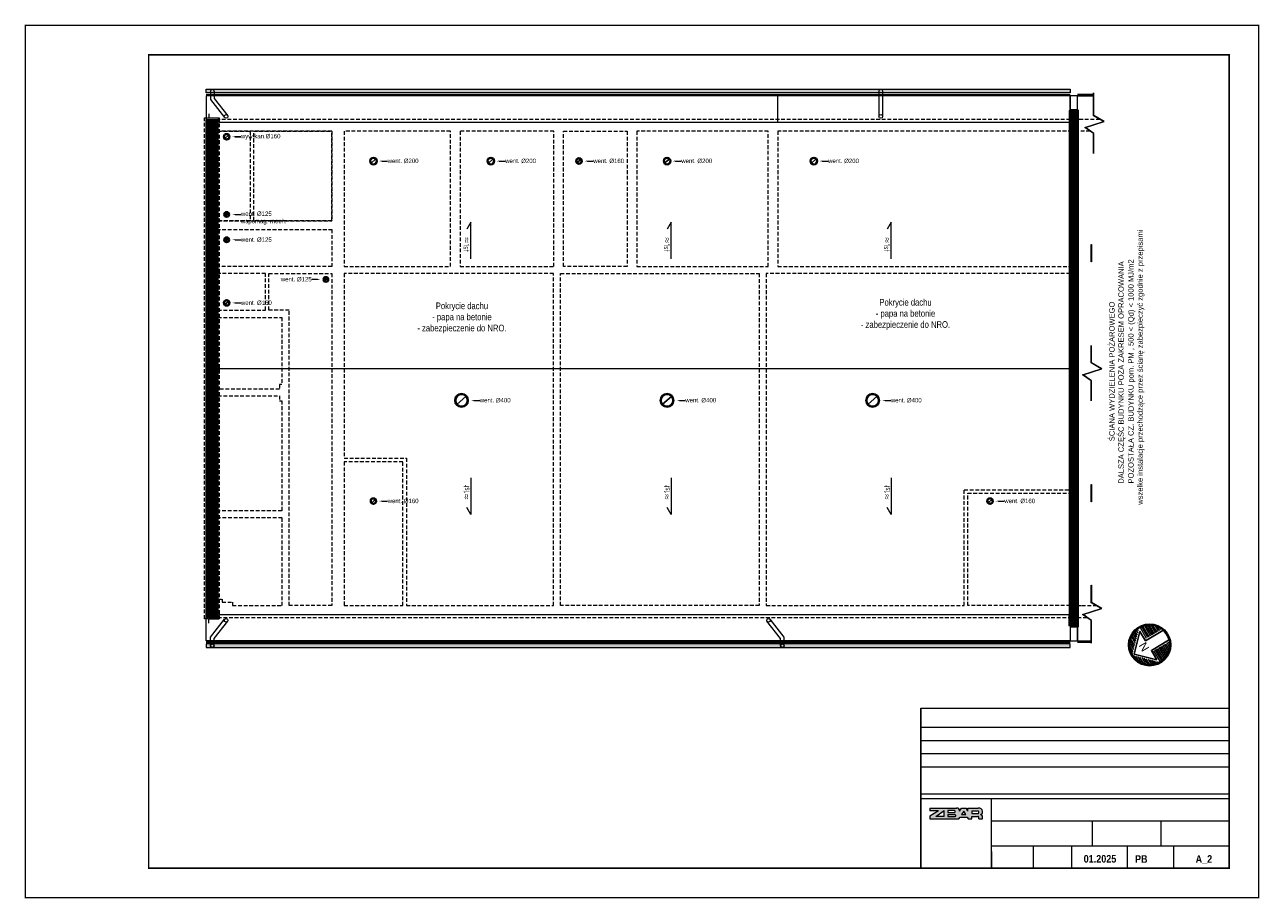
# Model space of a CAD drawing. Header units: centimetres. Extents: x -2715 to 104803, y -2927 to 32152.
# Tile 70 of 72: x 95598 to 99803, y -1446 to 1529. Entities that reach past the tile are written whole.
import ezdxf
from ezdxf import colors
from ezdxf.entities.mleader import LeaderData, LeaderLine
from ezdxf.lldxf.tags import DXFTag
from ezdxf.math import Vec2, Vec3

# ---------------------------------------------------------------- set-up
doc = ezdxf.new("R2010")
doc.units = ezdxf.units.CM
doc.header["$MEASUREMENT"] = 0
doc.linetypes.add('DASHDOT2', pattern=[0.5, 0.25, -0.125, 0, -0.125])
doc.linetypes.add('HIDDENX2', pattern=[19.05, 12.7, -6.35])
for name, color, linetype, lineweight in [('0_ dimensions', 252, 'Continuous', 9), ('0_TXT', 252, 'Continuous', 15), ('1_ hatch', 252, 'Continuous', 9), ('1_ hatch proj.', 252, 'Continuous', 9), ('1_ projection', 252, 'HIDDENX2', 5), ('1_ przerywana  S_CONSTRUCTION', 252, 'DASHDOT2', 25), ('1_ view 1', 252, 'Continuous', 15), ('1_ view 2', 252, 'Continuous', 13), ('1_ view 3', 252, 'Continuous', 9), ('1_ wall STRUCT proj.', 252, 'Continuous', 50), ('1_ wall STRUCT-DIV rozbiorka', 252, 'Continuous', 9), ('3_ PPOŻ  opisy', 252, 'Continuous', 18), ('AZ___txt', 252, 'Continuous', 25), ('Tab-tabele', 7, 'Continuous', 5)]:
    doc.layers.add(name, color=color, linetype=linetype, lineweight=lineweight)
doc.styles.add('GENERATED_STYLE_13', font='arialbd.ttf')
doc.styles.get("Standard").update_dxf_attribs({"font": 'ARIALN.TTF'})
doc.styles.add('TXT3', font='geniso.shx', dxfattribs={"width": 0.75})
doc.styles.add('TXT_D', font='arial.ttf')
doc.styles.add('Z_40', font='arial.ttf', dxfattribs={"height": 4})
tags = doc.linetypes.add('Dash', pattern=[15, 10, -5]).pattern_tags.tags
tags[6:7] = [DXFTag(74, 4), DXFTag(75, 0), DXFTag(340, '0'), DXFTag(46, 0.0), DXFTag(50, 0.0), DXFTag(44, 0.0), DXFTag(45, 0.0)]
tags[4:5] = [DXFTag(74, 4), DXFTag(75, 0), DXFTag(340, '0'), DXFTag(46, 0.0), DXFTag(50, 0.0), DXFTag(44, 0.0), DXFTag(45, 0.0)]
doc.linetypes.add('FENCELINE12B', pattern='A,6,-1.333,[149,AAA.SHX,S=0.25,R=0,X=0,Y=0],-1.333,[149,AAA.SHX,S=0.25,R=0,X=0,Y=0],-1.333', length=9.999)
doc.linetypes.add('Rozbiö˘ka', pattern='A,7,[121,msgB.shx,S=1,R=0,X=0.5,Y=-1.826635],7', length=14)

# ---------------------------------------------------------------- blocks, each defined once
blk = doc.blocks.new('strzałka1')
at = {"layer": 'AZ___txt', "lineweight": 9}
h = blk.add_hatch(dxfattribs=at)
h.set_pattern_fill('LINE', color=256, scale=0.4095, style=0)
h.set_pattern_definition([(360, (-1477.2123, -296.4574), (3e-14, 1.3001625), [])])
h.paths.add_polyline_path([(0, 17.1, 0.414214), (-17.1, 0)])
h.paths.add_polyline_path([(0, 17.1), (17.1, 0, 0.414214)])
h.paths.add_polyline_path([(17.1, 0), (6.1, 0), (6.1, -15.9, 0.309961)])
h.paths.add_polyline_path([(-6.1, 0), (-17.1, 0, 0.309961), (-6.1, -15.9)])
at = {"layer": 'AZ___txt'}
for points in [[(-14.1, 1.2), (0, 15.3), (14.1, 1.2), (4.9, 1.2), (4.9, -15.9)], [(-14.1, 1.2), (-4.9, 1.2), (-4.9, -15.9)]]:
    blk.add_lwpolyline(points, dxfattribs=at)
at = {"layer": 'AZ___txt', "lineweight": 13}
blk.add_circle((0, 0), 18, dxfattribs=at)
at = {"layer": 'AZ___txt'}
blk.add_circle((0, 0), 17.1, dxfattribs=at)
at = {"layer": 'AZ___txt', "insert": (-2.5, 8.5), "char_height": 7, "width": 9.456, "attachment_point": 1, "style": 'Z_40'}
blk.add_mtext('N', dxfattribs=at)
blk = doc.blocks.new('SWAFDSF')
at = {"layer": '1_ view 3', "linetype": 'Continuous'}
h = blk.add_hatch(dxfattribs=at)
h.set_pattern_fill('ANSI31', color=256)
h.set_pattern_definition([(45, (-96215.54631, 579.06923), (-0.08838834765, 0.08838834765), [])])
h.paths.add_polyline_path([(0, 0), (0, -12.5), (2942.6, -12.5), (2942.6, 0)])
at = {"layer": '1_ view 2'}
blk.add_lwpolyline([(0, 0), (0, -12.5), (2942.6, -12.5), (2942.6, 0), (0, 0)], dxfattribs=at)
blk = doc.blocks.new('TGRFHG')
at = {"layer": '0_TXT', "linetype": 'Dash', "ltscale": 10}
for p, q in [((2291.8, 6.2), (2291.8, -22.9)), ((2304.3, 6.2), (2304.3, -18.4)), ((2291.8, -22.9), (2291.8, -80)), ((2304.3, -18.4), (2304.2, -80.9))]:
    blk.add_line(p, q, dxfattribs=at)
at = {"layer": '0_TXT'}
blk.add_circle((2298, 6.2), 6.25, dxfattribs=at)
at = {"layer": '0_TXT', "linetype": 'Dash', "ltscale": 10}
blk.add_circle((2298, -80), 6.25, dxfattribs=at)
blk = doc.blocks.new('hgfhgjgjj')
at = {"layer": '1_ przerywana  S_CONSTRUCTION', "color": 150, "linetype": 'Dash', "ltscale": 20}
blk.add_lwpolyline([(-15, -13.2), (15, 13.2)], dxfattribs=at)
for radius in [23, 20]:
    blk.add_circle((0, 0), radius, dxfattribs=at)
at = {"layer": '0_TXT', "color": 150}
ml = blk.add_multileader_mtext('Standard', dxfattribs=at)
ml.set_content('{\\fArial Narrow|b0|i0|c238|p34;\\H83.333333x;went. %%C400} ')
ml.set_leader_properties()
ml.build(insert=Vec2(0, 0))
ml.multileader.update_dxf_attribs({"dogleg_length": 0.36, "arrow_head_size": 10})
ctx = ml.context
ctx.base_point, ctx.char_height, ctx.arrow_head_size, ctx.landing_gap_size, ctx.plane_origin = Vec3(61.9, 0), 0.18, 10, 0.09, Vec3(32.3, 0)
notes = []
notes.append((ctx, [(0, (1, 1, 0), (61.5, 0), (1, 0), 0.36, [(0, [(32.3, 0)], 0, [])])]))
ctx.mtext.insert, ctx.mtext.flow_direction = Vec3(62, 8.1), 5
for ctx, leaders in notes:
    for number, flags, end, landing, length, lines in leaders:
        leader = LeaderData()
        leader.index, (leader.has_last_leader_line, leader.has_dogleg_vector, leader.attachment_direction) = number, flags
        leader.last_leader_point, leader.dogleg_vector, leader.dogleg_length = Vec3(end), Vec3(landing), length
        for number, points, colour, breaks in lines:
            line = LeaderLine()
            line.index, line.vertices, line.color, line.breaks = number, Vec3.list(points), colors.encode_raw_color(colour), breaks
            leader.lines.append(line)
        ctx.leaders.append(leader)
blk = doc.blocks.new('frgfdhgfhgf')
at = {"layer": '1_ przerywana  S_CONSTRUCTION', "color": 150, "linetype": 'Dash', "ltscale": 20}
blk.add_lwpolyline([(-6, -5.3), (6, 5.3)], dxfattribs=at)
at = {"layer": '1_ przerywana  S_CONSTRUCTION', "color": 150, "linetype": 'Dash', "ltscale": 10}
for radius in [10.5, 8]:
    blk.add_circle((0, 0), radius, dxfattribs=at)
at = {"layer": '0_TXT', "color": 150}
ml = blk.add_multileader_mtext('Standard', dxfattribs=at)
ml.set_content('{\\fArial Narrow|b0|i0|c238|p34;\\H83.333333x;went. %%C160}', color=150)
ml.set_leader_properties()
ml.build(insert=Vec2(0, 0))
ml.multileader.update_dxf_attribs({"dogleg_length": 0.36, "arrow_head_size": 10})
ctx = ml.context
ctx.base_point, ctx.char_height, ctx.arrow_head_size, ctx.landing_gap_size, ctx.plane_origin = Vec3(48.3, 0), 0.18, 10, 0.09, Vec3(18.7, 0)
notes = []
notes.append((ctx, [(0, (1, 1, 0), (47.9, 0), (1, 0), 0.36, [(0, [(18.7, 0)], 0, [])])]))
ctx.mtext.insert, ctx.mtext.flow_direction = Vec3(48.4, 8.1), 5
for ctx, leaders in notes:
    for number, flags, end, landing, length, lines in leaders:
        leader = LeaderData()
        leader.index, (leader.has_last_leader_line, leader.has_dogleg_vector, leader.attachment_direction) = number, flags
        leader.last_leader_point, leader.dogleg_vector, leader.dogleg_length = Vec3(end), Vec3(landing), length
        for number, points, colour, breaks in lines:
            line = LeaderLine()
            line.index, line.vertices, line.color, line.breaks = number, Vec3.list(points), colors.encode_raw_color(colour), breaks
            leader.lines.append(line)
        ctx.leaders.append(leader)
blk = doc.blocks.new('gfdhgfhgfhjgjh')
at = {"layer": '1_ przerywana  S_CONSTRUCTION', "color": 150, "linetype": 'Dash', "ltscale": 20}
blk.add_lwpolyline([(-6, -5.3), (6, 5.3)], dxfattribs=at)
at = {"layer": '1_ przerywana  S_CONSTRUCTION', "color": 150, "linetype": 'Dash', "ltscale": 10}
for radius in [12.5, 10]:
    blk.add_circle((0, 0), radius, dxfattribs=at)
at = {"layer": '0_TXT', "color": 150}
ml = blk.add_multileader_mtext('Standard', dxfattribs=at)
ml.set_content('{\\fArial Narrow|b0|i0|c238|p34;\\H83.333333x;went. %%C200}', color=150)
ml.set_leader_properties()
ml.build(insert=Vec2(0, 0))
ml.multileader.update_dxf_attribs({"dogleg_length": 0.36, "arrow_head_size": 10})
ctx = ml.context
ctx.base_point, ctx.char_height, ctx.arrow_head_size, ctx.landing_gap_size, ctx.plane_origin = Vec3(48.3, 0), 0.18, 10, 0.09, Vec3(18.7, 0)
notes = []
notes.append((ctx, [(0, (1, 1, 0), (47.9, 0), (1, 0), 0.36, [(0, [(18.7, 0)], 0, [])])]))
ctx.mtext.insert, ctx.mtext.flow_direction = Vec3(48.4, 8.1), 5
for ctx, leaders in notes:
    for number, flags, end, landing, length, lines in leaders:
        leader = LeaderData()
        leader.index, (leader.has_last_leader_line, leader.has_dogleg_vector, leader.attachment_direction) = number, flags
        leader.last_leader_point, leader.dogleg_vector, leader.dogleg_length = Vec3(end), Vec3(landing), length
        for number, points, colour, breaks in lines:
            line = LeaderLine()
            line.index, line.vertices, line.color, line.breaks = number, Vec3.list(points), colors.encode_raw_color(colour), breaks
            leader.lines.append(line)
        ctx.leaders.append(leader)
blk = doc.blocks.new('vfgdgfdghfh')
at = {"layer": '1_ przerywana  S_CONSTRUCTION', "color": 150, "linetype": 'Dash', "ltscale": 20}
blk.add_lwpolyline([(-4.7, -4.1), (4.7, 4.1)], dxfattribs=at)
at = {"layer": '1_ przerywana  S_CONSTRUCTION', "color": 150, "linetype": 'Dash', "ltscale": 10}
for radius in [9.25, 6.25]:
    blk.add_circle((0, 0), radius, dxfattribs=at)
at = {"layer": '0_TXT', "color": 150}
ml = blk.add_multileader_mtext('Standard', dxfattribs=at)
ml.set_content('{\\fArial Narrow|b0|i0|c238|p34;\\H83.333333x;went. %%C125}', color=150)
ml.set_leader_properties()
ml.build(insert=Vec2(0, 0))
ml.multileader.update_dxf_attribs({"dogleg_length": 0.36, "arrow_head_size": 10})
ctx = ml.context
ctx.base_point, ctx.char_height, ctx.arrow_head_size, ctx.landing_gap_size, ctx.plane_origin = Vec3(48.3, 0), 0.18, 10, 0.09, Vec3(18.7, 0)
notes = []
notes.append((ctx, [(0, (1, 1, 0), (47.9, 0), (1, 0), 0.36, [(0, [(18.7, 0)], 0, [])])]))
ctx.mtext.insert, ctx.mtext.flow_direction = Vec3(48.4, 8.1), 5
for ctx, leaders in notes:
    for number, flags, end, landing, length, lines in leaders:
        leader = LeaderData()
        leader.index, (leader.has_last_leader_line, leader.has_dogleg_vector, leader.attachment_direction) = number, flags
        leader.last_leader_point, leader.dogleg_vector, leader.dogleg_length = Vec3(end), Vec3(landing), length
        for number, points, colour, breaks in lines:
            line = LeaderLine()
            line.index, line.vertices, line.color, line.breaks = number, Vec3.list(points), colors.encode_raw_color(colour), breaks
            leader.lines.append(line)
        ctx.leaders.append(leader)
blk = doc.blocks.new('bvnbvn')
at = {"layer": '1_ przerywana  S_CONSTRUCTION', "color": 150, "linetype": 'Dash', "ltscale": 20}
blk.add_lwpolyline([(-24.7, -24.1), (-15.3, -15.9)], dxfattribs=at)
at = {"layer": '1_ przerywana  S_CONSTRUCTION', "color": 150, "linetype": 'Dash', "ltscale": 10}
for radius in [9.25, 6.25]:
    blk.add_circle((-20, -20), radius, dxfattribs=at)
at = {"layer": '0_TXT', "color": 150}
ml = blk.add_multileader_mtext('Standard', dxfattribs=at)
ml.set_content('{\\fArial Narrow|b0|i0|c238|p34;\\H83.333333x;went. %%C125}', color=150)
ml.set_leader_properties()
ml.build(insert=Vec2(0, 0))
ml.multileader.update_dxf_attribs({"dogleg_length": 0.36, "arrow_head_size": 10})
ctx = ml.context
ctx.base_point, ctx.char_height, ctx.arrow_head_size, ctx.landing_gap_size, ctx.plane_origin = Vec3(-155.6, -20), 0.18, 10, 0.09, Vec3(-38.7, -20)
ctx.text_align_type = 2
notes = []
notes.append((ctx, [(0, (1, 1, 0), (-67.9, -20), (-1, 0), 0.36, [(0, [(-38.7, -20)], 0, [])])]))
ctx.mtext.insert, ctx.mtext.alignment, ctx.mtext.flow_direction = Vec3(-68.4, -11.9), 3, 5
for ctx, leaders in notes:
    for number, flags, end, landing, length, lines in leaders:
        leader = LeaderData()
        leader.index, (leader.has_last_leader_line, leader.has_dogleg_vector, leader.attachment_direction) = number, flags
        leader.last_leader_point, leader.dogleg_vector, leader.dogleg_length = Vec3(end), Vec3(landing), length
        for number, points, colour, breaks in lines:
            line = LeaderLine()
            line.index, line.vertices, line.color, line.breaks = number, Vec3.list(points), colors.encode_raw_color(colour), breaks
            leader.lines.append(line)
        ctx.leaders.append(leader)
blk = doc.blocks.new('hbgfhgfjg')
at = {"layer": '1_ przerywana  S_CONSTRUCTION', "color": 150, "linetype": 'Dash', "ltscale": 20}
blk.add_lwpolyline([(-4.7, -4.1), (4.7, 4.1)], dxfattribs=at)
at = {"layer": '1_ przerywana  S_CONSTRUCTION', "color": 150, "linetype": 'Dash', "ltscale": 10}
for radius in [9.25, 6.25]:
    blk.add_circle((0, 0), radius, dxfattribs=at)
at = {"layer": '0_TXT', "color": 150}
ml = blk.add_multileader_mtext('Standard', dxfattribs=at)
ml.set_content('{\\fArial Narrow|b0|i0|c238|p34;\\H83.333333x;went. %%C125\\Pwspomag. mech.}', color=150)
ml.set_leader_properties()
ml.build(insert=Vec2(0, 0))
ml.multileader.update_dxf_attribs({"dogleg_length": 0.36, "arrow_head_size": 10})
ctx = ml.context
ctx.base_point, ctx.char_height, ctx.arrow_head_size, ctx.landing_gap_size, ctx.plane_origin = Vec3(48.3, 0), 0.18, 10, 0.09, Vec3(18.7, 0)
notes = []
notes.append((ctx, [(0, (1, 1, 0), (47.9, 0), (1, 0), 0.36, [(0, [(18.7, 0)], 0, [])])]))
ctx.mtext.insert, ctx.mtext.flow_direction = Vec3(48.4, 10), 5
for ctx, leaders in notes:
    for number, flags, end, landing, length, lines in leaders:
        leader = LeaderData()
        leader.index, (leader.has_last_leader_line, leader.has_dogleg_vector, leader.attachment_direction) = number, flags
        leader.last_leader_point, leader.dogleg_vector, leader.dogleg_length = Vec3(end), Vec3(landing), length
        for number, points, colour, breaks in lines:
            line = LeaderLine()
            line.index, line.vertices, line.color, line.breaks = number, Vec3.list(points), colors.encode_raw_color(colour), breaks
            leader.lines.append(line)
        ctx.leaders.append(leader)

msp = doc.modelspace()

# ---------------------------------------------------------------- hatches: boundary and pattern name
at = {"layer": '1_ hatch'}
h = msp.add_hatch(dxfattribs=at)
h.set_pattern_fill('ANSI31', color=256, scale=10, angle=270)
h.set_pattern_definition([(45, (6764.1167, 3115.0315), (-0.883883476, 0.883883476), [])])
h.paths.add_polyline_path([(96255.55, -489.07), (96215.55, -489.07), (96215.55, 1206.93), (96255.55, 1206.93)])
at = {"layer": '1_ hatch proj.'}
h = msp.add_hatch(dxfattribs=at)
h.set_pattern_fill('ANSI31', color=256, scale=30)
h.set_pattern_definition([(45, (-85754.1704, 1373.1472), (-2.65165043, 2.65165043), [])])
h.paths.add_polyline_path([(99158.55, -519.07), (99158.55, 1236.93), (99183.55, 1236.93), (99183.55, -519.07)])
at = {"layer": 'Tab-tabele', "true_color": 0xcd0000}
h = msp.add_hatch(color=12, dxfattribs=at)
h.paths.add_polyline_path([(98680.87, -1147.5), (98709.51, -1147.5), (98680.87, -1166.43), (98680.87, -1175.43), (98779.27, -1175.43), (98783.66, -1169.43), (98807.45, -1169.43), (98811.1, -1175.43), (98823.39, -1175.43), (98823.39, -1166.66), (98843.49, -1166.66, -0.3657988), (98847.5, -1169.75), (98847.5, -1175.43), (98860.02, -1175.43), (98860.02, -1166.49, 0.2920703), (98853.23, -1160.74, 0.3371791), (98860.12, -1153.97), (98860.12, -1149.35, 0.3938747), (98845.57, -1138.51), (98810.45, -1138.49), (98810.45, -1148.58), (98803.93, -1138.49), (98788.37, -1138.49), (98781.85, -1148.58, 0.4076721), (98772.73, -1138.49), (98680.87, -1138.49)])
h.paths.add_polyline_path([(98700.96, -1166.79), (98729.31, -1147.01), (98729.31, -1166.79)], flags=0)
h.paths.add_polyline_path([(98742.22, -1167.63), (98742.22, -1160.76), (98766.6, -1160.76, -0.6528741), (98767.08, -1167.63)], flags=0)
h.paths.add_polyline_path([(98742.34, -1146.17), (98763.82, -1146.17, -0.6872291), (98765.75, -1153.04), (98742.34, -1153.04)], flags=0)
h.paths.add_polyline_path([(98787.93, -1160.75), (98795.77, -1148.61), (98803.61, -1160.75)], flags=0)
h.paths.add_polyline_path([(98846.25, -1156.36), (98823.21, -1156.36), (98823.21, -1147.66), (98844.63, -1147.66, -0.52813)], flags=0)

# ---------------------------------------------------------------- linework, layer by layer
at = {"lineweight": 50, "const_width": 5}
msp.add_lwpolyline([(95600.17, -1443.15), (95600.17, 1526.85), (99800.17, 1526.85), (99800.17, -1443.15), (95600.17, -1443.15)], dxfattribs=at)
at = {"lineweight": 50}
msp.add_lwpolyline([(96020.17, -1343.15, 5, 5, 0), (96020.17, 1426.85, 5, 5, 0), (99700.17, 1426.85, 5, 5, 0), (99700.17, -1343.15, 5, 5, 0)], format="xyseb", close=True, dxfattribs=at)
at = {"layer": '0_ dimensions'}
for points in [[(97117.02, 732.1), (97117.02, 856.53), (97103.22, 832.91)], [(97799.72, 732.1), (97799.72, 856.53), (97785.92, 832.91)], [(98549.29, 732.1), (98549.29, 856.53), (98535.48, 832.91)], [(97117.02, -14.23), (97117.02, -138.67), (97103.22, -115.05)], [(97799.72, -14.23), (97799.72, -138.67), (97785.92, -115.05)], [(98549.29, -14.23), (98549.29, -138.67), (98535.48, -115.05)]]:
    msp.add_lwpolyline(points, dxfattribs=at)
at = {"layer": '0_TXT', "linetype": 'Dash', "ltscale": 10}
for points in [[(96230.55, 1303.18), (96230.55, 1274.06), (96278.67, 1213.1)], [(96243.05, 1303.18), (96243.05, 1278.53), (96289.32, 1219.42)], [(96230.55, -585.32), (96230.55, -556.2), (96278.67, -495.24)], [(96243.05, -585.32), (96243.05, -560.66), (96289.32, -501.56)], [(98171.84, -585.32), (98171.84, -560.66), (98125.56, -501.56)], [(98184.34, -585.32), (98184.34, -556.2), (98136.22, -495.24)]]:
    msp.add_lwpolyline(points, dxfattribs=at)
at = {"layer": '0_TXT'}
msp.add_lwpolyline([(96230.55, -579.07), (96243.05, -579.07)], dxfattribs=at)
for centre in [(96236.8, 1303.18), (96236.8, -585.32), (98178.09, -585.32)]:
    msp.add_circle(centre, 6.25, dxfattribs=at)
at = {"layer": '0_TXT', "linetype": 'Dash', "ltscale": 10}
for centre in [(96283.57, 1216.97), (96283.57, -499.11), (98131.31, -499.11)]:
    msp.add_circle(centre, 6.25, dxfattribs=at)
at = {"layer": '1_ projection'}
for points in [[(99259.37, 1206.93), (99183.55, 1206.93), (99183.55, 1236.93), (99158.55, 1236.93), (99158.55, 1206.93), (96255.55, 1206.93)], [(99226.12, 1166.93), (99183.55, 1166.93)], [(99183.55, -449.07), (99198.55, -449.07), (99247.27, -449.07)], [(96255.55, -489.07), (96255.55, -489.07), (99158.55, -489.07), (99158.55, -519.07), (99183.55, -519.07), (99183.55, -489.07), (99214.78, -489.07)]]:
    msp.add_lwpolyline(points, dxfattribs=at)
msp.add_lwpolyline([(96260.55, -494.07), (96210.55, -494.07), (96210.55, 1211.93), (96260.55, 1211.93)], close=True, dxfattribs=at)
at = {"layer": '1_ projection', "color": 251}
for points in [[(96255.55, 861.93), (96643.55, 861.93), (96643.55, 1166.93), (96255.55, 1166.93)], [(96365.55, 861.93), (96255.55, 861.93), (96255.55, 1166.93), (96365.55, 1166.93)], [(96685.55, 705.93), (97047.55, 705.93), (97047.55, 1166.93), (96685.55, 1166.93)], [(97080.55, 705.93), (97399.55, 705.93), (97399.55, 1166.93), (97080.55, 1166.93)], [(97649.55, 705.93), (97432.55, 705.93), (97432.55, 1166.93), (97649.55, 1166.93)], [(97682.55, 705.93), (98129.55, 705.93), (98129.55, 1166.93), (97682.55, 1166.93)], [(98162.55, 705.93), (99183.55, 705.93), (99183.55, 1166.93), (98162.55, 1166.93)]]:
    msp.add_lwpolyline(points, close=True, dxfattribs=at)
for points in [[(96643.55, 861.93), (96377.55, 861.93), (96377.55, 1166.93), (96643.55, 1166.93), (96643.55, 861.93)], [(96251.55, 705.93), (96251.55, 831.93), (96643.55, 831.93), (96643.55, 705.93), (96251.55, 705.93)], [(96251.55, 705.93), (96251.55, 831.93), (96643.55, 831.93), (96643.55, 705.93), (96251.55, 705.93)], [(96417.55, 556.93), (96417.55, 681.93), (96255.55, 681.93), (96255.55, 556.93), (96417.55, 556.93)], [(96643.55, -449.07), (96498.55, -449.07), (96498.55, 556.93), (96429.55, 556.93), (96429.55, 681.93), (96643.55, 681.93), (96643.55, -449.07)], [(96685.55, 681.93), (96685.55, 52.93), (96897.55, 52.93), (96897.55, -449.07), (97398.55, -449.07), (97398.55, 681.93), (96685.55, 681.93)], [(97422.55, -449.07), (97422.55, 681.93), (98099.55, 681.93), (98099.55, -449.07), (97422.55, -449.07)], [(98123.55, 681.93), (98123.55, -449.07), (98797.55, -449.07), (98797.55, -54.07), (99158.55, -54.07), (99158.55, 681.93), (98123.55, 681.93)], [(96473.55, 303.93), (96465.55, 303.93), (96465.55, 287.93), (96255.55, 287.93), (96255.55, 531.93), (96473.55, 531.93), (96473.55, 303.93)], [(96473.55, -126.07), (96255.55, -126.07), (96255.55, 265.93), (96465.55, 265.93), (96465.55, 248.93), (96473.55, 248.93), (96473.55, -126.07)], [(96685.55, -449.07), (96885.55, -449.07), (96885.55, 40.93), (96685.55, 40.93), (96685.55, -449.07)], [(98809.55, -449.07), (98809.55, -66.07), (99158.55, -66.07), (99158.55, -449.07), (98809.55, -449.07)], [(96255.55, -150.07), (96255.55, -427.07), (96270.55, -427.07), (96270.55, -437.07), (96305.55, -437.07), (96305.55, -449.07), (96474.55, -449.07), (96474.55, -150.07), (96255.55, -150.07)]]:
    msp.add_lwpolyline(points, dxfattribs=at)
at = {"layer": '1_ przerywana  S_CONSTRUCTION', "color": 99, "linetype": 'Dash', "ltscale": 20, "true_color": 0x1d5d29}
msp.add_lwpolyline([(96279.55, 1142.21), (96291.54, 1152.81)], dxfattribs=at)
at = {"layer": '1_ przerywana  S_CONSTRUCTION', "color": 99, "linetype": 'Dash', "ltscale": 10, "true_color": 0x1d5d29}
for radius in [10.5, 8]:
    msp.add_circle((96285.55, 1147.51), radius, dxfattribs=at)
at = {"layer": '1_ view 1'}
for points in [[(96215.55, 1291.93), (99158.55, 1291.93)], [(96215.55, 1289.43), (99158.55, 1289.43)], [(99158.55, 1206.93), (99158.55, 1286.93), (96215.55, 1286.93), (96215.55, 1206.93), (96255.55, 1206.93)], [(99238.19, 1291.93), (99183.55, 1291.93)], [(99238.19, 1289.43), (99183.55, 1289.43)], [(99183.55, 1206.93), (99183.55, 1286.93), (99238.19, 1286.93)], [(99238.19, 1090.18), (99238.19, 1158.34), (99208.85, 1179.22), (99272.05, 1199.53), (99238.19, 1219.28), (99238.19, 1296.88)], [(99239.19, 1090.18), (99239.19, 1158.86), (99211.06, 1178.88), (99274.49, 1199.27), (99239.19, 1219.86), (99239.19, 1296.88)], [(96255.55, -489.07), (96215.55, -489.07), (96215.55, 1206.93), (96255.55, 1206.93), (96255.55, -489.07)], [(99230.29, 248.26), (99230.29, 316.42), (99200.95, 337.3), (99264.14, 357.61), (99230.29, 377.36), (99230.29, 437.17)], [(99231.29, 248.26), (99231.29, 316.94), (99203.15, 336.96), (99266.58, 357.35), (99231.29, 377.94), (99231.29, 437.17)], [(96255.55, 358.93), (99158.55, 358.93)], [(99230.29, -576.31), (99230.29, -500.1), (99200.95, -479.23), (99264.14, -458.91), (99230.29, -439.16), (99230.29, -379.35)], [(99231.29, -576.31), (99231.29, -499.59), (99203.15, -479.57), (99266.58, -459.18), (99231.29, -438.59), (99231.29, -379.35)], [(99158.55, -489.07), (99158.55, -569.07), (96215.55, -569.07), (96215.55, -489.07), (96255.55, -489.07)], [(99183.55, -489.07), (99183.55, -569.07), (99230.29, -569.07)], [(96215.55, -571.57), (99158.55, -571.57)], [(96215.55, -574.07), (99158.55, -574.07)], [(99230.29, -571.57), (99183.55, -571.57)], [(99230.29, -574.07), (99183.55, -574.07)]]:
    msp.add_lwpolyline(points, dxfattribs=at)
at = {"layer": '1_ view 1', "linetype": 'FENCELINE12B', "ltscale": 5}
for points in [[(98161.55, 1291.93), (98161.55, 1196.93)], [(96225.28, 1226.17), (96225.28, 1211.93), (96225.28, 1211.93), (96260.55, 1211.93), (96260.55, 1196.93), (96260.55, 1196.93), (99153.55, 1196.93)], [(96225.28, -508.31), (96225.28, -494.07), (96225.28, -494.07), (96260.55, -494.07), (96260.55, -479.07), (96260.55, -479.07), (99153.55, -479.07)]]:
    msp.add_lwpolyline(points, dxfattribs=at)
at = {"layer": '1_ view 1'}
for points in [[(99230.29, 780.6), (99231.29, 780.6), (99231.29, 721.36), (99230.29, 721.36)], [(99230.29, -35.93), (99231.29, -35.93), (99231.29, -95.16), (99230.29, -95.16)], [(99230.29, -379.35), (99231.29, -379.35), (99231.29, -438.59), (99230.29, -438.59)]]:
    msp.add_lwpolyline(points, close=True, dxfattribs=at)
at = {"layer": '1_ view 1', "color": 150, "linetype": 'FENCELINE12B', "ltscale": 2}
msp.add_lwpolyline([(99153.55, -479.07), (99153.55, -517.23)], dxfattribs=at)
at = {"layer": '1_ wall STRUCT proj.'}
msp.add_lwpolyline([(99158.55, -519.07), (99158.55, 1236.93), (99183.55, 1236.93), (99183.55, -519.07), (99158.55, -519.07)], dxfattribs=at)
at = {"layer": '1_ wall STRUCT-DIV rozbiorka', "linetype": 'Rozbiö˘ka'}
for points in [[(99183.55, 1286.93), (99158.55, 1286.93), (99158.55, 1236.93), (99183.55, 1236.93), (99183.55, 1286.93)], [(99183.55, -519.07), (99158.55, -519.07), (99158.55, -569.07), (99183.55, -569.07), (99183.55, -519.07)]]:
    msp.add_lwpolyline(points, dxfattribs=at)
at = {"layer": 'Tab-tabele'}
for p, q in [((98649.73, -797.89), (99700.17, -797.89)), ((98649.73, -797.89), (98649.73, -1343.15)), ((98649.73, -863.03), (99700.17, -863.03)), ((98649.73, -908.03), (99700.17, -908.03)), ((99700.17, -890.12), (99700.17, -1343.15)), ((98649.73, -953.03), (99700.17, -953.03)), ((98649.73, -998.04), (99700.17, -998.04)), ((98649.73, -1090.05), (99700.17, -1090.05)), ((98649.73, -1090.05), (99700.17, -1090.05)), ((98649.73, -1106.05), (99700.17, -1106.05)), ((98890.36, -1343.15), (98890.36, -1106.05)), ((98680.87, -1138.49), (98772.73, -1138.49)), ((98680.87, -1138.49), (98680.87, -1147.5)), ((98709.51, -1147.5), (98680.87, -1147.5)), ((98709.51, -1147.5), (98680.87, -1166.43)), ((98680.87, -1166.43), (98680.87, -1175.43)), ((98680.87, -1175.43), (98779.27, -1175.43)), ((98700.96, -1166.79), (98729.31, -1147.01)), ((98729.31, -1166.79), (98700.96, -1166.79)), ((98729.31, -1166.79), (98729.31, -1147.01)), ((98742.22, -1160.76), (98742.22, -1167.63)), ((98742.22, -1160.76), (98766.6, -1160.76)), ((98742.22, -1167.63), (98767.08, -1167.63)), ((98763.82, -1146.17), (98742.34, -1146.17)), ((98742.34, -1146.17), (98742.34, -1153.04)), ((98742.34, -1153.04), (98765.75, -1153.04)), ((98779.27, -1175.43), (98783.66, -1169.43)), ((98781.85, -1148.58), (98788.37, -1138.49)), ((98783.66, -1169.43), (98807.45, -1169.43)), ((98795.77, -1148.61), (98787.93, -1160.75)), ((98787.93, -1160.75), (98803.61, -1160.75)), ((98788.37, -1138.49), (98803.93, -1138.49)), ((98803.61, -1160.75), (98795.77, -1148.61)), ((98810.45, -1148.58), (98803.93, -1138.49)), ((98807.45, -1169.43), (98811.1, -1175.43)), ((98810.45, -1148.58), (98810.45, -1138.49)), ((98810.45, -1138.49), (98845.57, -1138.51)), ((98811.1, -1175.43), (98823.39, -1175.43)), ((98823.21, -1147.66), (98844.63, -1147.66)), ((98823.21, -1147.66), (98823.21, -1156.36)), ((98823.21, -1156.36), (98846.25, -1156.36)), ((98823.39, -1175.43), (98823.39, -1166.66)), ((98823.39, -1166.66), (98843.49, -1166.66)), ((98847.5, -1175.43), (98847.5, -1169.75)), ((98847.5, -1175.43), (98860.02, -1175.43)), ((98860.02, -1175.43), (98860.02, -1166.49)), ((98860.12, -1153.97), (98860.12, -1149.35)), ((98890.36, -1181.6), (99700.17, -1181.6)), ((99232.92, -1181.6), (99232.92, -1266.53)), ((99467.04, -1181.6), (99467.04, -1266.53)), ((99232.92, -1224.06), (99232.92, -1266.53)), ((99467.04, -1224.06), (99467.04, -1266.53)), ((98890.36, -1266.53), (99700.17, -1266.53)), ((98890.36, -1266.53), (99700.17, -1266.53)), ((98890.36, -1286.53), (98890.36, -1343.15)), ((99031.91, -1266.53), (99031.91, -1343.15)), ((99162.5, -1266.53), (99162.5, -1343.15)), ((99352.47, -1266.53), (99352.47, -1343.15)), ((99510.4, -1266.53), (99510.4, -1343.15))]:
    msp.add_line(p, q, dxfattribs=at)
at = {"layer": 'Tab-tabele', "flags": 128}
for points in [[(98649.73, -797.89), (99700.17, -797.89)], [(98649.73, -1343.15), (98649.73, -797.89)], [(99700.17, -1343.15), (99700.17, -890.12)]]:
    msp.add_lwpolyline(points, dxfattribs=at)
at = {"layer": 'Tab-tabele'}
for centre, radius, start, end in [((98763.47, -1149.98), 3.82, 306.68992, 84.68184), ((98765.33, -1164.3), 3.76, 297.73691, 70.29483), ((98772.13, -1148.2), 9.73, 357.76371, 91.91231), ((98843.67, -1170.58), 3.92, 12.22128, 92.59112), ((98842.47, -1152.56), 5.36, 314.9063, 66.26581), ((98847.03, -1151.72), 13.3, 10.30672, 96.29962), ((98852.22, -1152.83), 7.98, 277.29183, 351.82395), ((98852.13, -1168.93), 8.26, 17.21381, 82.33986)]:
    msp.add_arc(centre, radius, start, end, dxfattribs=at)

# ---------------------------------------------------------------- block references
at = {"layer": '0_TXT', "xscale": -1, "rotation": 180}
msp.add_blockref('SWAFDSF', (96215.55, 1296.93), dxfattribs=at)
at = {"layer": '0_TXT'}
for name, p in [('TGRFHG', (96215.55, 1296.93)), ('gfdhgfhgfhjgjh', (96785.55, 1064.93)), ('gfdhgfhgfhjgjh', (97185.55, 1064.93)), ('frgfdhgfhgf', (97485.55, 1064.93)), ('gfdhgfhgfhjgjh', (97785.55, 1064.93)), ('gfdhgfhgfhjgjh', (98285.55, 1064.93)), ('hbgfhgfjg', (96285.55, 883.26)), ('vfgdgfdghfh', (96285.55, 796.93)), ('bvnbvn', (96643.55, 681.93)), ('frgfdhgfhgf', (96285.69, 581.91)), ('frgfdhgfhgf', (96785.55, -93.07)), ('frgfdhgfhgf', (98885.55, -93.07)), ('SWAFDSF', (96215.55, -579.07))]:
    msp.add_blockref(name, p, dxfattribs=at)
at = {"layer": '1_ view 1'}
for p in [(97085.55, 249.93), (97785.55, 249.93), (98485.55, 249.93)]:
    msp.add_blockref('hgfhgjgjj', p, dxfattribs=at)
at = {"layer": 'AZ___txt', "xscale": 3.999999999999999, "yscale": 3.999999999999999, "zscale": 3.999999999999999, "rotation": 120.690913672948}
msp.add_blockref('strzałka1', (99429.23, -582.74), dxfattribs=at)

# ---------------------------------------------------------------- texts
at = {"insert": (99322.55, -33.92), "char_height": 18.45, "width": 765.1436, "attachment_point": 1, "rotation": 90, "style": 'TXT_D'}
msp.add_mtext('DALSZA CZĘŚC BUDYNKU POZA ZAKRESEM OPRACOWANIA', dxfattribs=at)
at = {"layer": '0_TXT', "char_height": 20, "width": 73.7367, "line_spacing_factor": 0.814815, "style": 'TXT3'}
for insert, attachment_point, rotation in [((97092.32, 755.26), 9, 269.96271), ((97775.02, 755.26), 9, 269.96271), ((98524.59, 755.26), 9, 269.96271), ((97092.32, -37.4), 3, 90.03729), ((97775.02, -37.4), 3, 90.03729), ((98524.59, -37.4), 3, 90.03729)]:
    msp.add_mtext('{\\fSimSun|b0|i0|c134|p32;≈}1st ', dxfattribs=dict(at, insert=insert, attachment_point=attachment_point, rotation=rotation))
at = {"layer": '3_ PPOŻ  opisy', "char_height": 18.45, "attachment_point": 1, "rotation": 90, "style": 'TXT_D'}
for s, insert, width in [('\\pxqc;wszelke instalacje przechodzące przez ścianę zabezpieczyć zgodnie z przepisami', (99387.41, -148.3), 1022.7477), ('\\pxqc;POZOSTAŁA CZ. BUDYNKU pom. PM , 500 < (Qd) < 1000 MJ/m2', (99356.13, -33.92), 765.1436), ('\\pxqc;ŚCIANA WYDZIELENIA POŻAROWEGO', (99291.36, -33.92), 765.1436)]:
    msp.add_mtext(s, dxfattribs=dict(at, insert=insert, width=width))
at = {"layer": '3_ PPOŻ  opisy', "char_height": 18.45, "width": 334.0478, "attachment_point": 1, "style": 'TXT_D'}
for insert in [(98430.67, 595.39), (96919.88, 583.36)]:
    msp.add_mtext('\\pxqc;{\\fArial Narrow|b0|i0|c238|p34;\\H1.230769x;\\C1;\\c255;Pokrycie dachu \\P- papa na betonie \\P- zabezpieczenie do NRO. }', dxfattribs=dict(at, insert=insert))
at = {"layer": 'Tab-tabele', "style": 'GENERATED_STYLE_13', "width": 0.85}
for s, p in [('01.2025', (99204.44, -1324.14)), ('PB', (99379.26, -1324.72)), ('A_2', (99585.72, -1324.72))]:
    msp.add_text(s, height=25.917, dxfattribs=at).set_placement(p)

# ---------------------------------------------------------------- leaders
at = {"layer": '0_TXT', "color": 99, "true_color": 0x1d5d29}
ml = msp.add_multileader_mtext('Standard', dxfattribs=at)
ml.set_content('{\\fArial Narrow|b0|i0|c238|p34;\\H83.333333x;\\C119;\\c3761700;wyw.kan.%%C160}', color=150)
ml.set_leader_properties()
ml.build(insert=Vec2(0, 0))
ml.multileader.update_dxf_attribs({"dogleg_length": 0.36, "arrow_head_size": 10})
ctx = ml.context
ctx.base_point, ctx.char_height, ctx.arrow_head_size, ctx.landing_gap_size, ctx.plane_origin = Vec3(96333.85, 1147.51), 0.18, 10, 0.09, Vec3(96304.29, 1147.51)
notes = []
notes.append((ctx, [(0, (1, 1, 0), (96333.49, 1147.51), (1, 0), 0.36, [(0, [(96304.29, 1147.51)], 0, [])])]))
ctx.mtext.insert, ctx.mtext.flow_direction = Vec3(96333.94, 1157.49), 5
for ctx, leaders in notes:
    for number, flags, end, landing, length, lines in leaders:
        leader = LeaderData()
        leader.index, (leader.has_last_leader_line, leader.has_dogleg_vector, leader.attachment_direction) = number, flags
        leader.last_leader_point, leader.dogleg_vector, leader.dogleg_length = Vec3(end), Vec3(landing), length
        for number, points, colour, breaks in lines:
            line = LeaderLine()
            line.index, line.vertices, line.color, line.breaks = number, Vec3.list(points), colors.encode_raw_color(colour), breaks
            leader.lines.append(line)
        ctx.leaders.append(leader)

doc.saveas('drawing.dxf')
